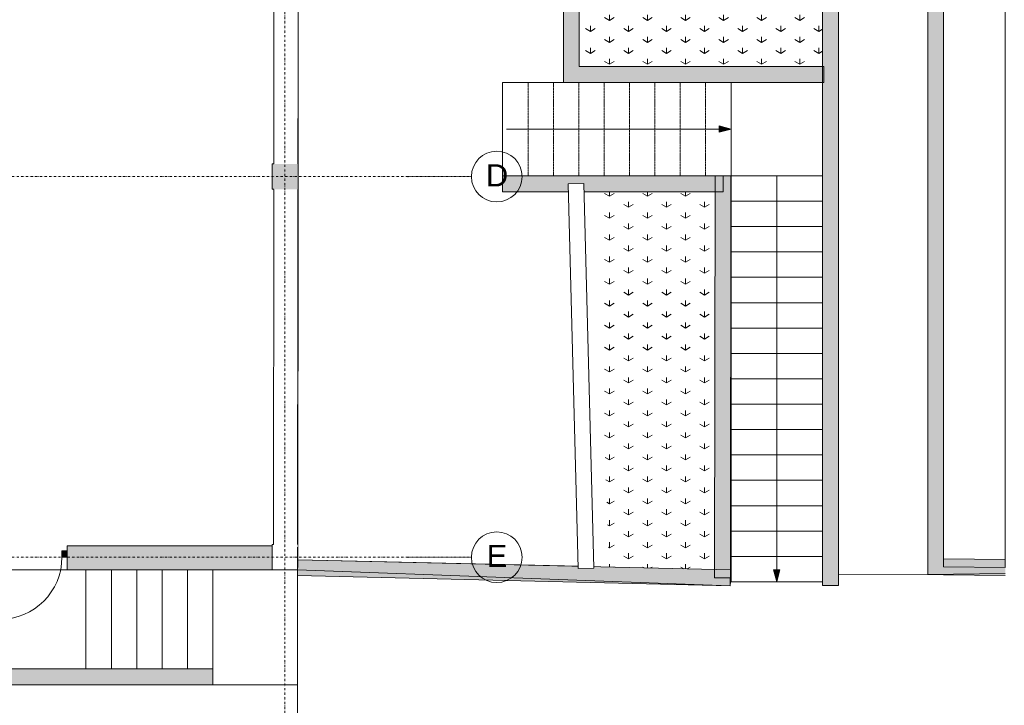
# Model space of a CAD drawing. Header units: centimetres. Extents: x -1589 to 108054, y -205274 to 31709.
# Tile 137 of 256: x 3120 to 4673, y 20163 to 21244. Entities that reach past the tile are written whole.
import ezdxf

# ---------------------------------------------------------------- set-up
doc = ezdxf.new("R2010")
doc.units = ezdxf.units.CM
doc.header["$LTSCALE"] = 0.01
doc.header["$MEASUREMENT"] = 0
for name, pattern in [('Kropki i Kreski', [72, 36, -18, 0, -18]), ('Przerywana', [12, 6, -6]), ('Wipeout_Contour', [100, 0, -100])]:
    doc.linetypes.add(name, pattern=pattern)
for name, color, linetype in [('0_Teren', 7, 'Continuous'), ('2_stropy.ISTN', 7, 'Continuous'), ('2_słupy.ISTN', 7, 'Continuous'), ('2_ściany zewnętrzne.ISTN', 7, 'Continuous'), ('3_linie 2D .ISTN', 7, 'Continuous'), ('3_lądowisko.K_IR', 7, 'Continuous'), ('3_wypełnienia.K_IR', 7, 'Continuous'), ('4_osie.ISTN', 7, 'Continuous')]:
    doc.layers.add(name, color=color, linetype=linetype)
doc.styles.add('GENERATED_STYLE_1', font='txt')
pattern_1 = [(90, (1e-13, 21225.39), (-60, 0), [8.66025, -25.98076]), (90, (30, 21242.71), (-60, 0), [8.66025, -25.98076]), (30, (1e-13, 21225.39), (-30, 51.9615), [8.66025, -25.98076]), (30, (1e-13, 21260.03), (-30, 51.9615), [8.66025, -25.98076]), (150, (1e-13, 21225.39), (30, 51.9615), [8.66025, -25.98076]), (150, (1e-13, 21260.03), (30, 51.9615), [8.66025, -25.98076])]

msp = doc.modelspace()

# ---------------------------------------------------------------- hatches: boundary and pattern name
at = {"layer": '2_ściany zewnętrzne.ISTN', "linetype": 'Continuous', "lineweight": 5}
for points in [[(4551.80176, 22216.41586), (4551.80176, 20369.01991), (4576.80176, 20369.01991), (4576.80176, 22216.41586)], [(4002.47423, 21170.00648), (4002.47423, 21964.86724), (3977.47423, 21964.86724), (3977.47423, 21170.00648)], [(4385.96165, 21966.27673), (4385.96165, 21165.55438), (4410.96165, 21165.55438), (4410.96165, 21966.27673)], [(3521.35462, 21211.14358), (3559.3546, 21211.10921), (3559.3842, 21243.83575), (3521.38421, 21243.87011)], [(3549.35461, 21211.11825), (3544.35461, 21211.12277), (3544.34783, 21203.62278), (3549.34783, 21203.61826)], [(3977.47423, 21145.00648), (4387.88777, 21145.00648), (4387.88777, 21170.00648), (3977.47423, 21170.00648)], [(4385.96165, 21165.55438), (4385.96165, 20351.82319), (4410.96165, 20351.82319), (4410.96165, 21165.55438)], [(3544.27322, 21121.12281), (3549.27322, 21121.11829), (3549.28, 21128.61829), (3544.28, 21128.62281)], [(3549.27322, 21121.11829), (3544.27322, 21121.12281), (3544.26644, 21113.62281), (3549.26644, 21113.61829)], [(3521.1424, 20976.47926), (3521.13038, 20963.18595), (3559.13037, 20963.15158), (3559.19182, 21031.10928), (3521.19184, 21031.14365), (3521.17859, 21016.47927), (3558.6342, 21016.47927), (3558.6342, 20976.47926)], [(3544.19183, 21031.12285), (3549.19183, 21031.11833), (3549.19861, 21038.61832), (3544.19861, 21038.62285)], [(3881.74942, 20972.54179), (4229.14066, 20972.54179), (4229.14066, 20997.54179), (3881.74942, 20997.54179)], [(4216.64067, 20997.55729), (4215.85517, 20364.12743), (4240.85515, 20364.09642), (4241.64065, 20997.52629)], [(3549.13037, 20963.16062), (3544.13037, 20963.16515), (3544.12359, 20955.66515), (3549.12359, 20955.66063)], [(3544.04898, 20873.16518), (3549.04898, 20873.16066), (3549.05577, 20880.66066), (3544.05577, 20880.66518)], [(3549.04898, 20873.16066), (3544.04898, 20873.16518), (3544.0422, 20865.66519), (3549.0422, 20865.66066)], [(3520.96761, 20783.18602), (3520.94815, 20761.66279), (3558.94812, 20761.62843), (3558.96759, 20783.15166)], [(3543.9676, 20783.16522), (3548.96759, 20783.1607), (3548.97438, 20790.6607), (3543.97438, 20790.66522)], [(3548.94813, 20761.63748), (3543.94813, 20761.642), (3543.94135, 20754.14201), (3548.94135, 20754.13748)], [(3543.86674, 20671.64204), (3548.86674, 20671.63752), (3548.87352, 20679.13751), (3543.87352, 20679.14204)], [(3548.86674, 20671.63752), (3543.86674, 20671.64204), (3543.85996, 20664.14204), (3548.85996, 20664.13752)], [(3520.76176, 20555.56909), (3558.76176, 20555.53472), (3558.78534, 20581.62851), (3520.78536, 20581.66288)], [(3543.78535, 20581.64208), (3548.78535, 20581.63755), (3548.79213, 20589.13755), (3543.79213, 20589.14207)], [(3548.76175, 20555.54377), (3543.76175, 20555.54829), (3543.75497, 20548.04829), (3548.75497, 20548.04377)], [(3543.68036, 20465.54833), (3548.68036, 20465.5438), (3548.68714, 20473.0438), (3543.68715, 20473.04832)], [(3520.63419, 20414.47927), (3558.63418, 20414.47927), (3558.68037, 20465.53476), (3520.68037, 20465.56913)], [(3195.08393, 20376.47927), (3520.59979, 20376.47927), (3520.63417, 20414.47928), (3195.08393, 20414.47927)], [(3520.59981, 20376.47927), (3558.59982, 20376.47927), (3520.63417, 20414.47927)], [(3558.63419, 20414.47927), (3520.63417, 20414.47927), (3558.59982, 20376.47927)], [(3195.08393, 20406.47927), (3187.08393, 20406.47927), (3187.08393, 20396.47927), (3195.08393, 20396.47927)], [(4241.14498, 20376.59306), (3559.13279, 20392.41102), (3558.55312, 20367.41774), (4240.56531, 20351.59978)], [(4576.80176, 20368.97551), (4673.99632, 20367.81059), (4674.29593, 20392.8088), (4576.80176, 20393.97731)], [(2867.63717, 20195.47927), (3424.93197, 20195.47927), (3424.93197, 20220.47927), (2867.63717, 20220.47927)]]:
    msp.add_hatch(color=8, dxfattribs=at).paths.add_polyline_path(points)
at = {"layer": '3_linie 2D .ISTN', "linetype": 'Continuous', "lineweight": 5}
for points in [[(4241.74942, 21071.35819), (4223.08917, 21076.35819), (4223.08917, 21066.35819)], [(4313.85554, 20357.7099), (4318.85554, 20376.37015), (4308.85554, 20376.37015)]]:
    msp.add_hatch(color=8, dxfattribs=at).paths.add_polyline_path(points)
at = {"layer": '3_wypełnienia.K_IR', "linetype": 'Continuous', "lineweight": 5}
h = msp.add_hatch(dxfattribs=at)
h.set_pattern_fill('Trawa___Zagospodarowanie', color=8, style=0, pattern_type=2)
h.set_pattern_definition(pattern_1)
h.paths.add_polyline_path([(4002.57726, 21966.01665), (4002.47423, 21170.00648), (4385.96165, 21170.00648), (4385.96165, 21966.27673)])
h = msp.add_hatch(dxfattribs=at)
h.set_pattern_fill('Trawa___Zagospodarowanie', color=8, style=0, pattern_type=2)
h.set_pattern_definition(pattern_1)
h.paths.add_polyline_path([(4049.78118, 20381.05545), (4027.2155, 20972.65974), (4214.63216, 20973.03615), (4215.82882, 20377.21245)])

# ---------------------------------------------------------------- linework, layer by layer
at = {"layer": '0_Teren', "color": 8, "linetype": 'Continuous', "lineweight": 5, "flags": 128}
for points in [[(3560.22763, 22176.48469), (3559.13217, 20392.41104), (4002.63173, 20382.14668), (3990.28685, 20972.65973), (3990.28685, 20972.5418), (3881.74942, 20972.5418), (3881.74942, 21145.00648), (3977.47057, 21145.00648), (3977.47424, 22177.898)], [(4551.80176, 20369.01991), (4551.80176, 22178.44336), (4004.47423, 22177.94639), (4004.57881, 21991.04931), (4410.96165, 21991.27673), (4410.96165, 20368.94109)], [(4577.20668, 22178.42663), (4576.79893, 20381.47639), (4674.12355, 20380.30998), (4674.56454, 22178.4033)]]:
    msp.add_lwpolyline(points, close=True, dxfattribs=at)
for points in [[(3424.93197, 20195.47927), (3424.93197, 20376.47927)], [(4410.96165, 20368.94109), (4551.80176, 20369.01991), (4674.12117, 20370.63022)], [(4410.96165, 20351.82319), (4410.96165, 20368.94109)], [(4240.56531, 20351.59978), (4240.70124, 20357.69336)], [(4240.70124, 20357.69336), (4385.96165, 20357.7099)], [(4385.96165, 20357.7099), (4385.96165, 20351.82319)], [(4385.96165, 20351.82319), (4410.96165, 20351.82319)], [(1623.63222, 20195.47927), (3424.93003, 20195.47927), (3558.63221, 20195.47927)], [(3424.93197, 20195.46905), (3424.93197, 20195.47927)], [(3558.63416, 20195.47927), (3424.93197, 20195.47927)], [(3424.93197, 20195.46905), (3558.63416, 20195.46905)], [(3558.63221, 20195.47927), (3558.63221, 19302.85239)], [(3558.63416, 20195.47927), (3558.63416, 20195.46905)]]:
    msp.add_lwpolyline(points, dxfattribs=at)
at = {"layer": '2_stropy.ISTN', "color": 8, "linetype": 'Continuous', "lineweight": 5, "flags": 128}
for points in [[(4241.74942, 21145.00648), (4241.74942, 20997.7099), (4385.96165, 20997.7099), (4385.96165, 21145.00648)], [(4385.96165, 20997.7099), (4241.74942, 20997.7099), (4241.74942, 20957.7099), (4385.96165, 20957.7099)], [(4385.96165, 20957.7099), (4241.74942, 20957.7099), (4241.74942, 20917.7099), (4385.96165, 20917.7099)], [(4385.96165, 20917.7099), (4241.74942, 20917.7099), (4241.74942, 20877.7099), (4385.96165, 20877.7099)], [(4385.96165, 20877.7099), (4241.74942, 20877.7099), (4241.74942, 20837.7099), (4385.96165, 20837.7099)], [(4385.96165, 20837.7099), (4241.74942, 20837.7099), (4241.74942, 20797.7099), (4385.96165, 20797.7099)], [(4385.96165, 20797.7099), (4241.74942, 20797.7099), (4241.74942, 20757.7099), (4385.96165, 20757.7099)], [(4385.96165, 20757.7099), (4241.74942, 20757.7099), (4241.74942, 20717.7099), (4385.96165, 20717.7099)], [(4385.96165, 20717.7099), (4241.74942, 20717.7099), (4241.74942, 20677.7099), (4385.96165, 20677.7099)], [(4385.96165, 20677.7099), (4241.74942, 20677.7099), (4241.74942, 20637.7099), (4385.96165, 20637.7099)], [(4385.96165, 20637.7099), (4241.74942, 20637.7099), (4241.74942, 20597.7099), (4385.96165, 20597.7099)], [(4385.96165, 20597.7099), (4241.74942, 20597.7099), (4241.74942, 20557.7099), (4385.96165, 20557.7099)], [(4385.96165, 20557.7099), (4241.74942, 20557.7099), (4241.74942, 20517.7099), (4385.96165, 20517.7099)], [(4385.96165, 20517.7099), (4241.74942, 20517.7099), (4241.74942, 20477.7099), (4385.96165, 20477.7099)], [(4385.96165, 20477.7099), (4241.74942, 20477.7099), (4241.74942, 20437.7099), (4385.96165, 20437.7099)], [(4385.96165, 20437.7099), (4241.74942, 20437.7099), (4241.74942, 20397.7099), (4385.96165, 20397.7099)], [(4385.96165, 20397.7099), (4241.74942, 20397.7099), (4241.74942, 20357.7099), (4385.96165, 20357.7099)], [(1648.6195, 20376.47927), (1648.63417, 20220.47927), (3224.93197, 20220.47927), (3224.93197, 20376.47927)], [(3224.93197, 20376.47927), (3224.93197, 20220.47927), (3264.93197, 20220.47927), (3264.93197, 20376.47927)], [(3264.93197, 20376.47927), (3264.93197, 20220.47927), (3304.93197, 20220.47927), (3304.93197, 20376.47927)], [(3304.93197, 20376.47927), (3304.93197, 20220.47927), (3344.93197, 20220.47927), (3344.93197, 20376.47927)], [(3344.93197, 20376.47927), (3344.93197, 20220.47927), (3384.93197, 20220.47927), (3384.93197, 20376.47927)], [(3384.93197, 20376.47927), (3384.93197, 20220.47927), (3424.93197, 20220.47927), (3424.93197, 20376.47927)]]:
    msp.add_lwpolyline(points, close=True, dxfattribs=at)
at = {"layer": '2_słupy.ISTN', "color": 8, "linetype": 'Przerywana', "lineweight": 5, "flags": 128}
for points in [[(3881.74942, 21145.05614), (3881.74942, 20997.7099), (3921.74942, 20997.7099), (3921.74942, 21145.05614)], [(3921.74942, 21145.05614), (3921.74942, 20997.7099), (3961.74942, 20997.7099), (3961.74942, 21145.05614)], [(3961.74942, 21145.05614), (3961.74942, 20997.7099), (4001.74942, 20997.7099), (4001.74942, 21145.05614)], [(4001.74942, 21145.05614), (4001.74942, 20997.7099), (4041.74942, 20997.7099), (4041.74942, 21145.05614)], [(4041.74942, 21145.05614), (4041.74942, 20997.7099), (4081.74942, 20997.7099), (4081.74942, 21145.05614)], [(4081.74942, 21145.05614), (4081.74942, 20997.7099), (4121.74942, 20997.7099), (4121.74942, 21145.05614)], [(4121.74942, 21145.05614), (4121.74942, 20997.7099), (4161.74942, 20997.7099), (4161.74942, 21145.05614)], [(4161.74942, 21145.05614), (4161.74942, 20997.7099), (4201.74942, 20997.7099), (4201.74942, 21145.05614)], [(4201.74942, 21145.05614), (4201.74942, 20997.7099), (4241.74942, 20997.7099), (4241.74942, 21145.05614)]]:
    msp.add_lwpolyline(points, close=True, dxfattribs=at)
at = {"layer": '2_ściany zewnętrzne.ISTN', "color": 8, "linetype": 'Continuous', "lineweight": 5}
for p, q in [((3521.35462, 21211.14357), (3521.19184, 21031.14365)), ((3544.35461, 21211.12277), (3521.35462, 21211.14357)), ((3544.35461, 21211.12277), (3521.35462, 21211.14357)), ((3544.28, 21128.62281), (3544.34783, 21203.62278)), ((3544.34783, 21203.62278), (3544.35461, 21211.12277)), ((3549.34783, 21203.61826), (3544.34783, 21203.62278)), ((3549.35461, 21211.11825), (3544.35461, 21211.12277)), ((3549.35461, 21211.11825), (3544.35461, 21211.12277)), ((3549.35461, 21211.11825), (3544.35461, 21211.12277)), ((3549.34783, 21203.61826), (3549.28, 21128.61829)), ((3549.35461, 21211.11825), (3549.34783, 21203.61826)), ((3559.3546, 21211.10921), (3549.35461, 21211.11825)), ((3559.3546, 21211.10921), (3549.35461, 21211.11825)), ((3559.3546, 21211.10921), (3559.19182, 21031.10928)), ((3544.27322, 21121.12281), (3544.28, 21128.62281)), ((3544.28, 21128.62281), (3549.28, 21128.61829)), ((3549.28, 21128.61829), (3549.27322, 21121.11829)), ((3544.19861, 21038.62285), (3544.26644, 21113.62281)), ((3544.26644, 21113.62281), (3544.27322, 21121.12281)), ((3549.26644, 21113.61829), (3544.26644, 21113.62281)), ((3549.26644, 21113.61829), (3549.19861, 21038.61832)), ((3549.27322, 21121.11829), (3549.26644, 21113.61829)), ((3544.19183, 21031.12285), (3521.19184, 21031.14365)), ((3544.19183, 21031.12285), (3521.19184, 21031.14365)), ((3544.19183, 21031.12285), (3544.19861, 21038.62285)), ((3549.19183, 21031.11833), (3544.19183, 21031.12285)), ((3549.19183, 21031.11833), (3544.19183, 21031.12285)), ((3549.19183, 21031.11833), (3544.19183, 21031.12285)), ((3544.19861, 21038.62285), (3549.19861, 21038.61832)), ((3549.19861, 21038.61832), (3549.19183, 21031.11833)), ((3559.19182, 21031.10928), (3549.19183, 21031.11833)), ((3559.19182, 21031.10928), (3549.19183, 21031.11833)), ((3521.13038, 20963.18595), (3520.9676, 20783.18602)), ((3544.13037, 20963.16515), (3521.13038, 20963.18595)), ((3544.13037, 20963.16515), (3521.13038, 20963.18595)), ((3544.05577, 20880.66518), (3544.12359, 20955.66515)), ((3544.12359, 20955.66515), (3544.13037, 20963.16515)), ((3549.12359, 20955.66063), (3544.12359, 20955.66515)), ((3549.13037, 20963.16062), (3544.13037, 20963.16515)), ((3549.13037, 20963.16062), (3544.13037, 20963.16515)), ((3549.13037, 20963.16062), (3544.13037, 20963.16515)), ((3549.12359, 20955.66063), (3549.05577, 20880.66066)), ((3549.13037, 20963.16062), (3549.12359, 20955.66063)), ((3559.13037, 20963.15158), (3549.13037, 20963.16062)), ((3559.13037, 20963.15158), (3549.13037, 20963.16062)), ((3559.13037, 20963.15158), (3558.96759, 20783.15165)), ((3544.04898, 20873.16518), (3544.05577, 20880.66518)), ((3544.05577, 20880.66518), (3549.05577, 20880.66066)), ((3549.05577, 20880.66066), (3549.04898, 20873.16066)), ((3543.97438, 20790.66522), (3544.0422, 20865.66519)), ((3544.0422, 20865.66519), (3544.04898, 20873.16518)), ((3549.0422, 20865.66066), (3544.0422, 20865.66519)), ((3549.0422, 20865.66066), (3548.97438, 20790.6607)), ((3549.04898, 20873.16066), (3549.0422, 20865.66066)), ((3543.9676, 20783.16522), (3520.9676, 20783.18602)), ((3543.9676, 20783.16522), (3520.9676, 20783.18602)), ((3543.9676, 20783.16522), (3543.97438, 20790.66522)), ((3548.96759, 20783.1607), (3543.9676, 20783.16522)), ((3548.96759, 20783.1607), (3543.9676, 20783.16522)), ((3548.96759, 20783.1607), (3543.9676, 20783.16522)), ((3543.97438, 20790.66522), (3548.97438, 20790.6607)), ((3548.97438, 20790.6607), (3548.96759, 20783.1607)), ((3558.96759, 20783.15165), (3548.96759, 20783.1607)), ((3558.96759, 20783.15165), (3548.96759, 20783.1607)), ((3520.94814, 20761.6628), (3520.78536, 20581.66288)), ((3543.94813, 20761.642), (3520.94814, 20761.6628)), ((3543.94813, 20761.642), (3520.94814, 20761.6628)), ((3543.87352, 20679.14204), (3543.94135, 20754.14201)), ((3543.94135, 20754.14201), (3543.94813, 20761.642)), ((3548.94135, 20754.13748), (3543.94135, 20754.14201)), ((3548.94813, 20761.63748), (3543.94813, 20761.642)), ((3548.94813, 20761.63748), (3543.94813, 20761.642)), ((3548.94813, 20761.63748), (3543.94813, 20761.642)), ((3548.94135, 20754.13748), (3548.87352, 20679.13751)), ((3548.94813, 20761.63748), (3548.94135, 20754.13748)), ((3558.94812, 20761.62844), (3548.94813, 20761.63748)), ((3558.94812, 20761.62844), (3548.94813, 20761.63748)), ((3558.94812, 20761.62844), (3558.78535, 20581.62851)), ((3543.86674, 20671.64204), (3543.87352, 20679.14204)), ((3543.87352, 20679.14204), (3548.87352, 20679.13751)), ((3548.87352, 20679.13751), (3548.86674, 20671.63752)), ((3543.79213, 20589.14207), (3543.85996, 20664.14204)), ((3543.85996, 20664.14204), (3543.86674, 20671.64204)), ((3548.85996, 20664.13752), (3543.85996, 20664.14204)), ((3548.85996, 20664.13752), (3548.79213, 20589.13755)), ((3548.86674, 20671.63752), (3548.85996, 20664.13752)), ((3543.78535, 20581.64208), (3520.78536, 20581.66288)), ((3543.78535, 20581.64208), (3520.78536, 20581.66288)), ((3543.78535, 20581.64208), (3543.79213, 20589.14207)), ((3548.78535, 20581.63755), (3543.78535, 20581.64208)), ((3548.78535, 20581.63755), (3543.78535, 20581.64208)), ((3548.78535, 20581.63755), (3543.78535, 20581.64208)), ((3543.79213, 20589.14207), (3548.79213, 20589.13755)), ((3548.79213, 20589.13755), (3548.78535, 20581.63755)), ((3558.78535, 20581.62851), (3548.78535, 20581.63755)), ((3558.78535, 20581.62851), (3548.78535, 20581.63755)), ((3520.76176, 20555.56909), (3520.68037, 20465.56913)), ((3543.76175, 20555.54829), (3520.76176, 20555.56909)), ((3543.76175, 20555.54829), (3520.76176, 20555.56909)), ((3543.75497, 20548.04829), (3543.76175, 20555.54829)), ((3548.76175, 20555.54377), (3543.76175, 20555.54829)), ((3548.76175, 20555.54377), (3543.76175, 20555.54829)), ((3548.76175, 20555.54377), (3543.76175, 20555.54829)), ((3548.76175, 20555.54377), (3548.75497, 20548.04377)), ((3558.76175, 20555.53472), (3548.76175, 20555.54377)), ((3558.76175, 20555.53472), (3548.76175, 20555.54377)), ((3558.76175, 20555.53472), (3558.68036, 20465.53476)), ((3543.68715, 20473.04832), (3543.75497, 20548.04829)), ((3548.75497, 20548.04377), (3543.75497, 20548.04829)), ((3548.75497, 20548.04377), (3548.68714, 20473.0438)), ((3543.68036, 20465.54833), (3543.68715, 20473.04832)), ((3543.68715, 20473.04832), (3548.68714, 20473.0438)), ((3548.68714, 20473.0438), (3548.68036, 20465.5438)), ((3543.68036, 20465.54833), (3520.68037, 20465.56913)), ((3543.68036, 20465.54833), (3520.68037, 20465.56913)), ((3548.68036, 20465.5438), (3543.68036, 20465.54833)), ((3548.68036, 20465.5438), (3543.68036, 20465.54833)), ((3548.68036, 20465.5438), (3543.68036, 20465.54833)), ((3558.68036, 20465.53476), (3548.68036, 20465.5438)), ((3558.68036, 20465.53476), (3548.68036, 20465.5438)), ((3195.08393, 20406.47927), (3195.08393, 20414.47927)), ((3195.08393, 20406.47927), (3195.08393, 20414.47927)), ((3195.08393, 20406.47927), (3187.08393, 20406.47927)), ((3187.08393, 20406.47927), (3187.08393, 20396.47927)), ((3187.08393, 20396.47927), (3195.08393, 20396.47927)), ((3195.08393, 20396.47927), (3195.08393, 20406.47927)), ((3195.08393, 20396.47927), (3195.08393, 20406.47927)), ((3195.08393, 20396.47927), (3195.08393, 20406.47927)), ((3195.08393, 20396.47927), (3195.08393, 20406.47927)), ((3195.08393, 20376.47927), (3195.08393, 20396.47927)), ((3195.08393, 20376.47927), (3195.08393, 20396.47927))]:
    msp.add_line(p, q, dxfattribs=at)
at = {"layer": '2_ściany zewnętrzne.ISTN', "color": 8, "linetype": 'Continuous', "lineweight": 5, "flags": 128}
for points in [[(4551.80176, 22216.41586), (4551.80176, 20369.01991)], [(4576.80176, 20393.97731), (4576.80176, 22216.41586)], [(4410.96165, 21165.55438), (4410.96165, 21991.27673)], [(3977.47423, 21964.86724), (3977.47423, 21170.00648)], [(4002.47423, 21170.00648), (4002.47423, 21964.86724)], [(4385.96165, 21966.27673), (4385.96165, 21165.55438)], [(3521.38422, 21243.8701), (3521.35462, 21211.14357)], [(3559.3546, 21211.1092), (3559.3842, 21243.83574)], [(3977.47423, 21170.00648), (3977.47423, 21145.00648)], [(4387.88777, 21170.00648), (4002.47423, 21170.00648)], [(4385.96165, 21165.55438), (4385.96165, 20351.82319)], [(4387.88777, 21145.00648), (4387.88777, 21170.00648)], [(4410.96165, 20351.82319), (4410.96165, 21165.55438)], [(3977.47423, 21145.00648), (4387.88777, 21145.00648)], [(3521.19184, 21031.14364), (3521.17858, 21016.47928)], [(3559.13037, 20963.15159), (3559.19182, 21031.10929)], [(4229.14066, 20997.54179), (3881.74942, 20997.54179)], [(3881.74942, 20997.54179), (3881.74942, 20972.54179)], [(4216.64067, 20997.55729), (4215.85517, 20364.12743)], [(4241.64065, 20997.52629), (4216.64067, 20997.55729)], [(4229.14066, 20972.54179), (4229.14066, 20997.54179)], [(4240.85515, 20364.09642), (4241.64065, 20997.52629)], [(3521.14241, 20976.47927), (3521.13038, 20963.18595)], [(3881.74942, 20972.54179), (4229.14066, 20972.54179)], [(3520.9676, 20783.18603), (3520.94814, 20761.66279)], [(3558.94812, 20761.62844), (3558.96759, 20783.15165)], [(3520.78536, 20581.66286), (3520.76176, 20555.56908)], [(3558.76175, 20555.53472), (3558.78535, 20581.6285)], [(3520.68037, 20465.56911), (3520.63417, 20414.47927)], [(3558.63419, 20414.47927), (3558.68036, 20465.53476)], [(3520.63417, 20414.47927), (3195.08393, 20414.47927)], [(3558.59982, 20376.47927), (3558.63419, 20414.47927)], [(3559.13279, 20392.41102), (3558.55312, 20367.41774)], [(4241.14498, 20376.59306), (3559.13279, 20392.41102)], [(4674.29593, 20392.8088), (4576.80176, 20393.97731)], [(3195.08393, 20376.47927), (3558.59982, 20376.47927)], [(3558.55312, 20367.41774), (4240.56531, 20351.59978)], [(4215.85517, 20364.12743), (4240.85515, 20364.09642)], [(4240.56531, 20351.59978), (4241.14498, 20376.59306)], [(4551.80176, 20369.01991), (4576.80176, 20369.01991)], [(4576.80176, 20368.97551), (4673.99632, 20367.81059)], [(4385.96165, 20351.82319), (4410.96165, 20351.82319)], [(3424.93197, 20220.47927), (2867.63717, 20220.47927)], [(3424.93197, 20195.47927), (3424.93197, 20220.47927)], [(2867.63717, 20195.47927), (3424.93197, 20195.47927)]]:
    msp.add_lwpolyline(points, dxfattribs=at)
at = {"layer": '2_ściany zewnętrzne.ISTN', "color": 8, "linetype": 'Continuous', "lineweight": 5}
msp.add_arc((3089.08393, 20396.47927), 98, 270, 0, dxfattribs=at)
at = {"layer": '3_linie 2D .ISTN', "color": 8, "linetype": 'Continuous', "lineweight": 5}
for p, q in [((4223.08917, 21071.35819), (3888.08068, 21071.35819)), ((4241.74942, 21071.35819), (4223.08917, 21076.35819)), ((4223.08917, 21066.35819), (4223.08917, 21076.35819)), ((4241.74942, 21071.35819), (4223.08917, 21066.35819)), ((4313.85554, 20997.7099), (4313.85554, 20376.37015)), ((4313.85554, 20357.7099), (4308.85554, 20376.37015)), ((4308.85554, 20376.37015), (4318.85554, 20376.37015)), ((4313.85554, 20357.7099), (4318.85554, 20376.37015))]:
    msp.add_line(p, q, dxfattribs=at)
at = {"layer": '4_osie.ISTN', "color": 7, "linetype": 'Kropki i Kreski', "lineweight": 0}
for p, q in [((3732.51489, 20996.47927), (3832.51489, 20996.47927)), ((3732.51489, 20396.47927), (3832.51489, 20396.47927))]:
    msp.add_line(p, q, dxfattribs=at)
at = {"layer": '4_osie.ISTN', "color": 7, "linetype": 'Continuous', "lineweight": 0}
for centre in [(3872.51489, 20996.47927), (3872.51489, 20396.47927)]:
    msp.add_circle(centre, 40, dxfattribs=at)
at = {"layer": '4_osie.ISTN', "color": 7, "linetype": 'Kropki i Kreski', "lineweight": 0}
for p in [(3732.51489, 20996.47927), (3732.51489, 20996.47927), (3732.51489, 20396.47927), (3732.51489, 20396.47927)]:
    msp.add_point(p, dxfattribs=at)

# ---------------------------------------------------------------- texts
at = {"layer": '4_osie.ISTN', "color": 7, "lineweight": 0, "char_height": 35, "attachment_point": 4, "style": 'GENERATED_STYLE_1'}
for s, insert in [('\\A1;{\\pql;\\pt0;\\fArial|b0|i0|c238|p38;D}', (3855.23484, 20998.47932)), ('\\A1;{\\pql;\\pt0;\\fArial|b0|i0|c238|p38;E}', (3856.51439, 20398.47977))]:
    msp.add_mtext(s, dxfattribs=dict(at, insert=insert))

# ---------------------------------------------------------------- next in the draw order: wipeouts: each hides what was drawn before it
at = {"color": 8, "linetype": 'Wipeout_Contour', "lineweight": 5, "ltscale": 54060.491522}
msp.add_wipeout([(3520.63803, 20416.47927), (3558.63417, 20416.47927), (3558.63414, 20412.20405), (3560.26289, 22215.47425), (3558.63417, 22215.47573), (3558.63417, 22176.47927), (3522.22765, 22176.47927), (3521.72185, 21616.47925), (3558.63417, 21616.47925), (3558.63417, 21576.47925), (3521.68574, 21576.47925), (3521.17994, 21016.47926), (3558.63417, 21016.47926), (3558.63417, 20976.47926), (3521.1438, 20976.47926)], dxfattribs=at).dxf.layer = '2_ściany zewnętrzne.ISTN'
at = {"color": 8, "linetype": 'Wipeout_Contour', "lineweight": 5, "ltscale": 16212.088738}
msp.add_wipeout([(3984.94158, 20984.83758), (4000.57346, 20378.51626), (4025.56515, 20379.16058), (4009.93328, 20985.4819)], dxfattribs=at).dxf.layer = '3_lądowisko.K_IR'

# ---------------------------------------------------------------- next in the draw order: linework, layer by layer
at = {"layer": '2_ściany zewnętrzne.ISTN', "color": 8, "linetype": 'Continuous', "lineweight": 5, "flags": 128}
for points in [[(3558.63416, 20412.20405), (3560.26288, 22215.47423)], [(3521.68572, 21576.47928), (3521.17993, 21016.47928)], [(3521.1438, 20976.47926), (3520.638, 20416.47927)]]:
    msp.add_lwpolyline(points, dxfattribs=at)
at = {"layer": '3_lądowisko.K_IR', "color": 8, "linetype": 'Continuous', "lineweight": 5, "flags": 128}
for points in [[(4009.93328, 20985.4819), (3984.94158, 20984.83758)], [(3984.94158, 20984.83758), (4000.57346, 20378.51626)], [(4025.56515, 20379.16058), (4009.93328, 20985.4819)], [(4000.57346, 20378.51626), (4025.56515, 20379.16058)]]:
    msp.add_lwpolyline(points, dxfattribs=at)

# ---------------------------------------------------------------- next in the draw order: wipeouts: each hides what was drawn before it
at = {"color": 8, "linetype": 'Wipeout_Contour', "lineweight": 5, "ltscale": 14109.575597}
msp.add_wipeout([(3518.63417, 20976.47927), (3521.14382, 20976.47927), (3521.17994, 21016.47927), (3518.63417, 21016.47927)], dxfattribs=at).dxf.layer = '2_słupy.ISTN'
at = {"color": 8, "linetype": 'Wipeout_Contour', "lineweight": 5, "ltscale": 21765.257349}
msp.add_wipeout([(3518.63417, 20376.47927), (3558.63417, 20376.47927), (3558.63414, 20412.20405), (3520.63418, 20412.23838), (3520.63801, 20416.47927), (3518.63417, 20416.47927)], dxfattribs=at).dxf.layer = '2_słupy.ISTN'

# ---------------------------------------------------------------- next in the draw order: linework, layer by layer
at = {"layer": '0_Teren', "color": 8, "linetype": 'Continuous', "lineweight": 5, "flags": 128}
for points in [[(3424.93197, 20376.47927), (3558.59982, 20376.47927), (3558.63416, 20376.47802)], [(3558.63416, 19302.85239), (3558.63416, 20376.47802)], [(3558.63416, 20376.47802), (4240.56531, 20351.59978)], [(3558.63416, 20376.47802), (3558.63416, 20195.47927)]]:
    msp.add_lwpolyline(points, dxfattribs=at)
at = {"layer": '4_osie.ISTN', "color": 7, "linetype": 'Kropki i Kreski', "lineweight": 0, "ltscale": 10}
msp.add_line((3732.51489, 20396.47927), (-339.90098, 20396.47927), dxfattribs=at)

# ---------------------------------------------------------------- next in the draw order: wipeouts: each hides what was drawn before it
at = {"color": 8, "linetype": 'Wipeout_Contour', "lineweight": 5, "ltscale": 14189.392964}
msp.add_wipeout([(3521.17994, 21016.47927), (3521.1438, 20976.47927), (3558.63417, 20976.47927), (3558.63417, 21016.47927)], dxfattribs=at).dxf.layer = '2_słupy.ISTN'
at = {"color": 8, "linetype": 'Wipeout_Contour', "lineweight": 5, "ltscale": 14525.468904}
msp.add_wipeout([(3520.63418, 20412.23838), (3558.63414, 20412.20405), (3558.63417, 20416.47927), (3520.63801, 20416.47927)], dxfattribs=at).dxf.layer = '2_słupy.ISTN'

# ---------------------------------------------------------------- next in the draw order: hatches: boundary and pattern name
at = {"layer": '2_słupy.ISTN', "linetype": 'Continuous', "lineweight": 5}
for points in [[(3518.63417, 20976.47927), (3521.14241, 20976.47927), (3521.17859, 21016.47928), (3518.63417, 21016.47928)], [(3521.17859, 21016.47928), (3521.14239, 20976.47927), (3558.63418, 20976.47927), (3558.63418, 21016.47928)]]:
    msp.add_hatch(color=8, dxfattribs=at).paths.add_polyline_path(points)

# ---------------------------------------------------------------- next in the draw order: linework, layer by layer
at = {"layer": '2_słupy.ISTN', "color": 8, "linetype": 'Continuous', "lineweight": 5, "flags": 128}
for points in [[(3521.17859, 21016.47928), (3518.63417, 21016.47928), (3518.63417, 20976.47927)], [(3521.17994, 21016.47927), (3518.63417, 21016.47927), (3518.63417, 20976.47927)], [(3518.63417, 20976.47927), (3521.14382, 20976.47927)], [(3518.63417, 20976.47927), (3521.14241, 20976.47927)], [(3520.63801, 20416.47927), (3518.63417, 20416.47927), (3518.63417, 20376.47927)], [(3518.63417, 20376.47927), (3558.63417, 20376.47927), (3558.63414, 20412.20405)]]:
    msp.add_lwpolyline(points, dxfattribs=at)
at = {"layer": '4_osie.ISTN', "color": 7, "linetype": 'Kropki i Kreski', "lineweight": 0, "ltscale": 10}
for p, q in [((3538.63417, 19902.02612), (3538.63417, 23622.03555)), ((3732.51489, 20996.47927), (-339.90098, 20996.47927))]:
    msp.add_line(p, q, dxfattribs=at)

doc.saveas('drawing.dxf')
